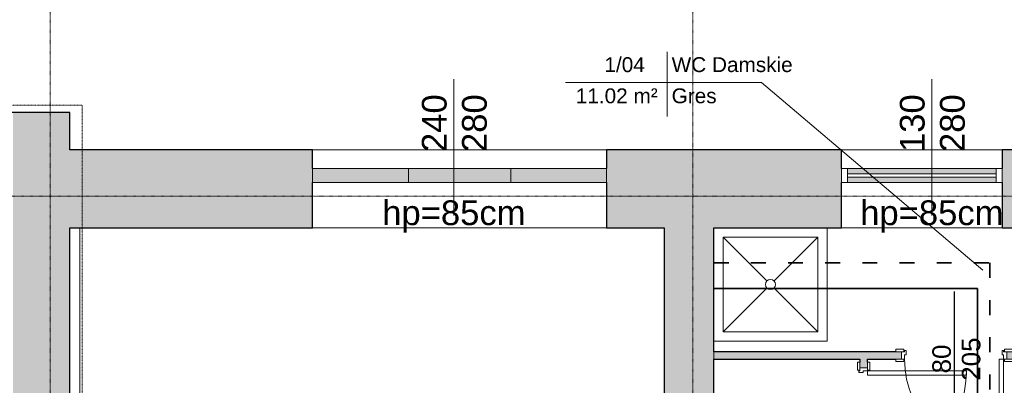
# Model space of a CAD drawing. Header units: inches. Extents: x -112469 to 885939, y -131046 to 286269.
# Tile 58 of 138: x 18942 to 26894, y -40353 to -37402. Entities that reach past the tile are written whole.
import ezdxf

# ---------------------------------------------------------------- set-up
doc = ezdxf.new("R2010")
doc.units = ezdxf.units.IN
doc.header["$MEASUREMENT"] = 0
for name, pattern in [('ACAD_ISO03W100', [30, 12, -18]), ('Aligning Line 1_8_', [0.635, 0.3175, -0.3175]), ('Linia siatki', [0.9925, 0.47, -0.2175, 0.0875, -0.2175])]:
    doc.linetypes.add(name, pattern=pattern)
for name, color, linetype, lineweight in [('_IS_woda ciepła', 1, 'ACAD_ISO03W100', 35), ('_IS_woda zimna', 5, 'Continuous', 35), ('A-AREA-IDEN', 251, 'Continuous', 9), ('A-DETL', 251, 'Continuous', 9), ('A-DETL-MEDM', 251, 'Continuous', 25), ('A-DETL-THIN', 251, 'Continuous', 9), ('A-DOOR', 251, 'Continuous', 9), ('A-DOOR-FRAM', 251, 'Continuous', 18), ('A-FLOR', 251, 'Continuous', 9), ('A-GLAZ', 251, 'Continuous', 9), ('A-WALL', 251, 'Continuous', 9), ('A-WALL-PATT', 254, 'Continuous', 25), ('G-ANNO-TEXT', 251, 'Continuous', 9), ('I-WALL', 251, 'Continuous', 9), ('P-SANR-FIXT', 251, 'Continuous', 9), ('S-GRID', 251, 'Continuous', 9)]:
    doc.layers.add(name, color=color, linetype=linetype, lineweight=lineweight)
doc.styles.add('Arial_1', font='arial.ttf', dxfattribs={"height": 12})
doc.styles.add('Arial_3', font='arial.ttf', dxfattribs={"height": 15})
doc.styles.add('Arial_5', font='arial.ttf', dxfattribs={"height": 20})

# ---------------------------------------------------------------- blocks, each defined once
blk = doc.blocks.new('Etyk_pom_1_mala - Etyk_pom_1_mala-219433-4_Poziom piętra')
at = {"layer": 'A-AREA-IDEN'}
for p, q in [((-0.0958, 0.1444), (-0.0958, -0.3781)), ((-0.9154, -0.1015), (0.6661, -0.1015))]:
    blk.add_line(p, q, dxfattribs=at)
blk = doc.blocks.new('Aluminum_2 szybowe - 160x140 wymiana-631431-4_Poziom piętra')
at = {"layer": 'A-GLAZ'}
blk.add_hatch(color=256, dxfattribs=at).paths.add_polyline_path([(22.84, 7.73), (22.84, 19.16), (-137.16, 19.16), (-137.16, 7.73), (-117.44, 7.73)])
for p, q in [((-137.16, 19.16), (22.84, 19.16)), ((-137.16, 7.73), (-137.16, 19.16)), ((22.84, 19.16), (22.84, 7.73)), ((22.84, 7.73), (-137.16, 7.73))]:
    blk.add_line(p, q, dxfattribs=at)
blk = doc.blocks.new('Kabina prysznicowa - 2D - Kabina prysznicowa - 2D-339464-4_Poziom piętra')
at = {"layer": 'P-SANR-FIXT'}
for p, q in [((91.5, 91.5), (91.5, 0)), ((7.5, 84), (42.86, 48.64)), ((7.5, 7.5), (7.5, 84)), ((7.5, 84), (84, 84)), ((84, 84), (48.64, 48.64)), ((84, 84), (84, 7.5)), ((42.99, 42.99), (7.5, 7.5)), ((48.51, 42.99), (84, 7.5)), ((91.5, 0), (0, 0)), ((84, 7.5), (7.5, 7.5))]:
    blk.add_line(p, q, dxfattribs=at)
for start, end in [(360, 180), (180, 360)]:
    blk.add_arc((45.75, 45.75), 4, start, end, dxfattribs=at)
blk = doc.blocks.new('wewnetrzne dwupanelowe - 800 x 2100mm 2-634844-4_Poziom piętra')
at = {"layer": 'A-DOOR'}
for p, q in [((-47.14, 5.32), (-40.64, 5.32)), ((-47.14, 3.32), (-47.14, 5.32)), ((-40.64, 3.32), (-47.14, 3.32)), ((-40.64, 5.32), (-40.64, 3.32)), ((40.63, 5.32), (47.13, 5.32)), ((40.63, 3.32), (40.63, 5.32)), ((47.13, 3.32), (40.63, 3.32)), ((47.13, 5.32), (47.13, 3.32)), ((-47.14, -2.68), (-40.64, -2.68)), ((-47.14, -4.68), (-47.14, -2.68)), ((-40.64, -4.68), (-47.14, -4.68)), ((-40.64, -2.68), (-40.64, -4.68)), ((40.63, -2.68), (47.13, -2.68)), ((40.63, -4.68), (40.63, -2.68)), ((47.13, -4.68), (40.63, -4.68)), ((47.13, -2.68), (47.13, -4.68))]:
    blk.add_line(p, q, dxfattribs=at)
at = {"layer": 'A-DOOR', "lineweight": 18}
for p, q in [((36.5, -2.68), (40, -2.68)), ((36.5, -82.68), (36.5, -2.68)), ((40, -2.68), (40, -82.68)), ((40, -82.68), (36.5, -82.68))]:
    blk.add_line(p, q, dxfattribs=at)
at = {"layer": 'A-DOOR'}
blk.add_arc((40, -2.68), 80, 180, 270, dxfattribs=at)
at = {"layer": 'A-DOOR-FRAM'}
for p, q in [((-42.5, 3.32), (-40, 3.32)), ((-42.5, -2.68), (-42.5, 3.32)), ((-40, 4.31), (-38.73, 4.31)), ((-40, 3.32), (-40, 4.31)), ((-40, 0.82), (-40, -2.68)), ((-38.73, 0.82), (-40, 0.82)), ((-38.73, 4.31), (-38.73, 0.82)), ((38.73, 4.31), (40, 4.31)), ((38.73, 0.82), (38.73, 4.31)), ((40, 0.82), (38.73, 0.82)), ((40, 4.31), (40, 3.32)), ((40, 3.32), (42.5, 3.32)), ((40, -2.68), (40, 0.82)), ((42.5, 3.32), (42.5, -2.68)), ((-40, -2.68), (-42.5, -2.68)), ((42.5, -2.68), (40, -2.68))]:
    blk.add_line(p, q, dxfattribs=at)
blk = doc.blocks.new('Aluminum_1 szybowe - Okno 130_265 p_85 wymiana-632273-4_Poziom piętra')
at = {"layer": 'A-GLAZ'}
h = blk.add_hatch(color=256, dxfattribs=at)
h.paths.add_polyline_path([(-12.24, 7.73), (-12.24, 12.17), (-132.08, 12.17), (-132.08, 7.73), (-57.74, 7.73)])
h.paths.add_polyline_path([(-57.74, 14.71), (-12.24, 14.71), (-12.24, 19.16), (-132.08, 19.16), (-132.08, 14.71)])
at = {"layer": 'A-GLAZ', "lineweight": 18}
for p, q in [((-132.08, 19.16), (-137.16, 19.16)), ((-137.16, 19.16), (-137.16, 7.73)), ((-132.08, 7.73), (-132.08, 19.16)), ((-7.16, 19.16), (-12.24, 19.16)), ((-12.24, 19.16), (-12.24, 7.73)), ((-7.16, 7.73), (-7.16, 19.16)), ((-12.24, 14.71), (-132.08, 14.71)), ((-132.08, 14.71), (-132.08, 12.17)), ((-132.08, 12.17), (-12.24, 12.17)), ((-12.24, 12.17), (-12.24, 14.71)), ((-137.16, 7.73), (-132.08, 7.73)), ((-12.24, 7.73), (-7.16, 7.73))]:
    blk.add_line(p, q, dxfattribs=at)
at = {"layer": 'A-GLAZ'}
for p, q in [((-132.08, 19.16), (-12.24, 19.16)), ((-12.24, 7.73), (-132.08, 7.73))]:
    blk.add_line(p, q, dxfattribs=at)
blk = doc.blocks.new('PIĘTRO')
at = {"layer": 'A-WALL-PATT', "lineweight": 9}
h = blk.add_hatch(color=251, dxfattribs=at)
h.paths.add_polyline_path([(18592.2, -15201.43), (19052.2, -15201.43), (19052.2, -7421.43), (18592.2, -7421.43), (18592.2, -15051.43)])
h.paths.add_polyline_path([(18892.2, -5971.43), (19052.2, -5971.43), (19052.2, 198.57), (18592.2, 198.57), (18592.2, -5971.43)])
h = blk.add_hatch(color=251, dxfattribs=at)
h.paths.add_polyline_path([(23852.2, -731.43), (24052.2, -731.43), (24052.2, -101.43), (23386.8, -101.43), (23386.8, -731.43)])
h.paths.add_polyline_path([(19052.2, -731.43), (21012.2, -731.43), (21012.2, -101.43), (19052.2, -101.43)])
h = blk.add_hatch(color=251, dxfattribs=at)
h.paths.add_polyline_path([(27152.2, -731.43), (27152.2, -101.43), (26582.2, -101.43), (26582.2, -731.43), (26772.2, -731.43)])
h.paths.add_polyline_path([(29222.2, -731.43), (29222.2, -101.43), (28452.2, -101.43), (28452.2, -731.43)])
h.paths.add_polyline_path([(24454.07, -731.43), (25282.2, -731.43), (25282.2, -101.43), (24052.2, -101.43), (24052.2, -731.43), (24252.2, -731.43)])
for points in [[(24252.2, -5211.43), (24252.2, -731.43), (23852.2, -731.43), (23852.2, -5211.43)], [(25662.62, -1791.43), (25662.62, -1731.43), (24252.2, -1731.43), (24252.2, -1791.43), (25492.62, -1791.43)]]:
    blk.add_hatch(color=251, dxfattribs=at).paths.add_polyline_path(points)
h = blk.add_hatch(color=251, dxfattribs=at)
h.paths.add_polyline_path([(26663.97, -1791.43), (26712.2, -1791.43), (26712.2, -1731.43), (26617.62, -1731.43), (26617.62, -1791.43)])
h.paths.add_polyline_path([(25662.62, -1791.43), (25767.62, -1791.43), (25767.62, -1731.43), (25662.62, -1731.43)])
h = blk.add_hatch(color=251, dxfattribs=at)
h.paths.add_polyline_path([(25492.62, -3851.43), (25492.62, -3786.46), (25432.62, -3786.46), (25432.62, -3851.43)])
h.paths.add_polyline_path([(25432.62, -2936.46), (25492.62, -2936.46), (25492.62, -2711.46), (25432.62, -2711.46), (25432.62, -2890.11)])
h.paths.add_polyline_path([(25432.62, -1861.46), (25492.62, -1861.46), (25492.62, -1791.43), (25432.62, -1791.43), (25432.62, -1815.11)])
at = {"layer": 'A-AREA-IDEN', "color": 251}
blk.add_line((26425.44, -1073.34), (24636.73, 442.76), dxfattribs=at)
at = {"layer": 'A-DETL', "color": 251, "linetype": 'Aligning Line 1_8_', "lineweight": 18}
for p in [(15191.51, 258.16), (19151.51, -7981.84)]:
    blk.add_line(p, (19151.51, 258.16), dxfattribs=at)
at = {"layer": 'A-DETL-MEDM', "color": 251}
blk.add_line((26192.62, -1246), (26192.62, -2356), dxfattribs=at)
at = {"layer": 'A-DETL-THIN', "color": 251}
for p, q in [((22151.8, 467.55), (22151.8, -632.45)), ((26011.8, 467.55), (26011.8, -632.45))]:
    blk.add_line(p, q, dxfattribs=at)
at = {"layer": 'A-FLOR', "color": 251}
blk.add_line((19132.2, -731.43), (19132.2, -5211.43), dxfattribs=at)
at = {"layer": 'A-WALL', "color": 251, "lineweight": 25}
for p, q in [((19052.2, 198.57), (17852.2, 198.57)), ((19052.2, -101.43), (19052.2, 198.57)), ((21012.2, -101.43), (19052.2, -101.43)), ((21012.2, -251.43), (21012.2, -101.43)), ((23386.8, -101.43), (23386.8, -251.43)), ((25282.2, -101.43), (23386.8, -101.43)), ((25282.2, -251.43), (25282.2, -101.43)), ((26582.2, -101.43), (26582.2, -251.43)), ((27152.2, -101.43), (26582.2, -101.43)), ((21012.2, -731.43), (21012.2, -365.73)), ((23386.8, -365.73), (23386.8, -731.43)), ((25282.2, -731.43), (25282.2, -365.73)), ((26582.2, -365.73), (26582.2, -731.43)), ((19052.2, -731.43), (21012.2, -731.43)), ((19052.2, -5211.43), (19052.2, -731.43)), ((23386.8, -731.43), (23852.2, -731.43)), ((24252.2, -731.43), (25282.2, -731.43)), ((26582.2, -731.43), (26712.2, -731.43)), ((25721.27, -1731.43), (24252.2, -1731.43)), ((24252.2, -1791.43), (25432.62, -1791.43)), ((25432.62, -1791.43), (25432.62, -1815.11)), ((25492.62, -1791.43), (25721.27, -1791.43)), ((25492.62, -1815.11), (25492.62, -1791.43))]:
    blk.add_line(p, q, dxfattribs=at)
at = {"layer": 'A-WALL', "color": 251}
for p, q in [((21012.2, -101.43), (23386.8, -101.43)), ((25282.2, -101.43), (26582.2, -101.43)), ((23386.8, -731.43), (21012.2, -731.43)), ((26582.2, -731.43), (25282.2, -731.43)), ((24252.2, -1731.43), (24252.2, -1791.43))]:
    blk.add_line(p, q, dxfattribs=at)
at = {"layer": 'I-WALL', "color": 251, "lineweight": 25}
for p, q in [((23852.2, -731.43), (23852.2, -5211.43)), ((24252.2, -1731.43), (24252.2, -731.43)), ((24252.2, -2791.43), (24252.2, -1791.43))]:
    blk.add_line(p, q, dxfattribs=at)
at = {"layer": 'S-GRID', "color": 251, "linetype": 'Linia siatki'}
for p, q in [((18892.2, 3814.58), (18892.2, -22310.93)), ((24082.2, 3814.58), (24082.2, -22310.93)), ((-1420.75, -476.43), (33508.1, -476.43))]:
    blk.add_line(p, q, dxfattribs=at)
at = {"layer": 'A-AREA-IDEN', "color": 251, "xscale": 999.9999999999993, "yscale": 999.9999999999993, "zscale": 999.9999999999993}
blk.add_blockref('Etyk_pom_1_mala - Etyk_pom_1_mala-219433-4_Poziom piętra', (23970.68, 544.22), dxfattribs=at)
at = {"layer": 'A-DOOR', "color": 251, "xscale": 10, "yscale": 10, "zscale": 10}
blk.add_blockref('wewnetrzne dwupanelowe - 800 x 2100mm 2-634844-4_Poziom piętra', (26192.62, -1764.6), dxfattribs=at)
at = {"layer": 'A-DOOR', "color": 251, "xscale": 10, "yscale": 10, "zscale": 10, "rotation": 89.9999999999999}
blk.add_blockref('wewnetrzne dwupanelowe - 800 x 2100mm 2-634844-4_Poziom piętra', (25465.79, -2286.46), dxfattribs=at)
at = {"layer": 'A-GLAZ', "color": 251, "xscale": 10, "yscale": 10, "zscale": 10}
for name, p in [('Aluminum_2 szybowe - 160x140 wymiana-631431-4_Poziom piętra', (22383.8, -442.99)), ('Aluminum_2 szybowe - 160x140 wymiana-631431-4_Poziom piętra', (23158.4, -442.99)), ('Aluminum_1 szybowe - Okno 130_265 p_85 wymiana-632273-4_Poziom piętra', (26653.8, -442.99))]:
    blk.add_blockref(name, p, dxfattribs=at)
at = {"layer": 'P-SANR-FIXT', "color": 251, "xscale": 10, "yscale": 10, "zscale": 10}
blk.add_blockref('Kabina prysznicowa - 2D - Kabina prysznicowa - 2D-339464-4_Poziom piętra', (24252.2, -1646.43), dxfattribs=at)
at = {"layer": 'A-AREA-IDEN', "color": 251, "char_height": 120, "attachment_point": 1, "style": 'Arial_1'}
for s, insert, width in [('1/04', (23368.77, 645.93), 424.8944), ('WC Damskie', (23911.55, 645.93), 1298.7337), ('11.02 m²', (23137.41, 394.22), 857.8056), ('Gres', (23911.55, 394.22), 472.9956)]:
    blk.add_mtext(s, dxfattribs=dict(at, insert=insert, width=width))
at = {"layer": 'G-ANNO-TEXT', "color": 251, "attachment_point": 1, "rotation": 90}
for s, insert, char_height, width, style in [('240', (21894.51, -119.66), 200, 577.215, 'Arial_5'), ('280', (22218.62, -119.66), 200, 577.215, 'Arial_5'), ('130', (25754.51, -119.66), 200, 577.215, 'Arial_5'), ('280', (26078.62, -119.66), 200, 577.215, 'Arial_5'), ('205', (26254.9, -1966.15), 150, 432.9112, 'Arial_3'), ('80', (26016.77, -1906.62), 150, 288.6075, 'Arial_3')]:
    blk.add_mtext(s, dxfattribs=dict(at, insert=insert, char_height=char_height, width=width, style=style))
at = {"layer": 'G-ANNO-TEXT', "color": 251, "char_height": 200, "width": 1435.0206, "attachment_point": 1, "style": 'Arial_5'}
for insert in [(21574.32, -509.74), (25434.32, -509.74)]:
    blk.add_mtext('hp=85cm', dxfattribs=dict(at, insert=insert))

msp = doc.modelspace()

# ---------------------------------------------------------------- block references
at = {"layer": '_IS_woda zimna', "ltscale": 10}
msp.add_blockref('PIĘTRO', (295.6, -38350.3), dxfattribs=at)

# ---------------------------------------------------------------- next in the draw order: linework, layer by layer
at = {"layer": '_IS_woda ciepła', "ltscale": 10}
for p, q in [((24547.8, -39365.5), (26776.6, -39365.5)), ((26776.6, -39365.5), (26776.6, -44653.9))]:
    msp.add_line(p, q, dxfattribs=at)
at = {"layer": '_IS_woda zimna', "ltscale": 10}
for p, q in [((24547.8, -39571.1), (26676.6, -39571.1)), ((26676.6, -39571.1), (26676.6, -44553.9))]:
    msp.add_line(p, q, dxfattribs=at)

doc.saveas('drawing.dxf')
